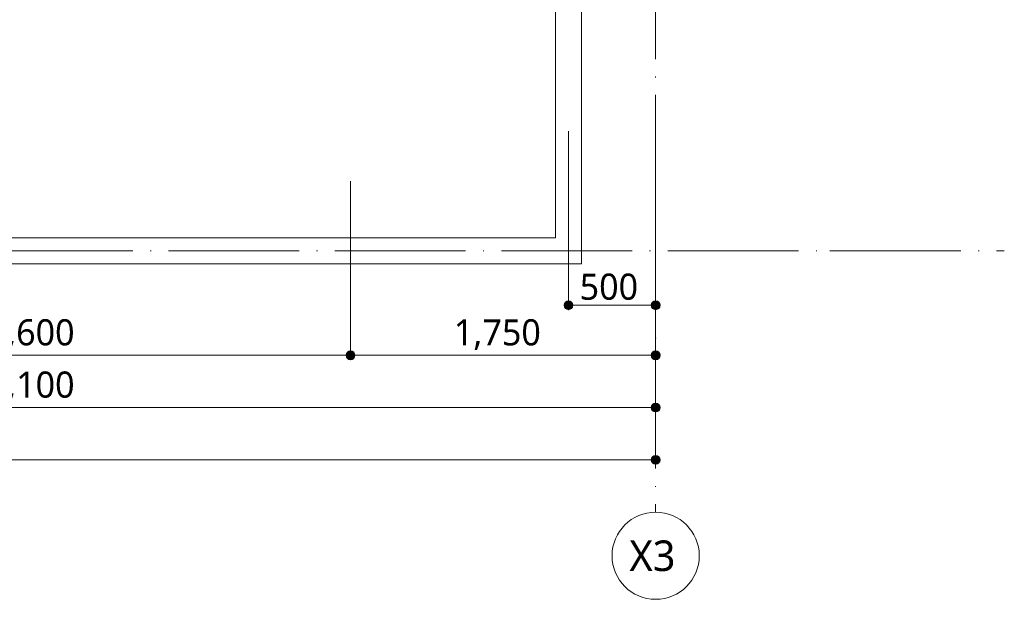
# Model space of a CAD drawing. Header units: millimetres. Extents: x 0 to 841, y 0 to 1188.
# Tile 80 of 98: x 651 to 764, y 857 to 923. Entities that reach past the tile are written whole.
import ezdxf
from ezdxf.xclip import XClip

# ---------------------------------------------------------------- set-up
doc = ezdxf.new("R2010")
doc.units = ezdxf.units.MM
doc.header["$MEASUREMENT"] = 0
doc.header["$XCLIPFRAME"] = 0
for name, pattern in [('Wipeout_Contour', [1000, 0, -1000]), ('通り芯', [19, 15, -2, 0, -2]), ('陰線', [4, 3, -1])]:
    doc.linetypes.add(name, pattern=pattern)
for name, color, linetype, lineweight, true_color in [('ゾーン_ペン_番号__74', 251, 'Continuous', 5, 0x6a6a6a), ('壁-躯体_ペン_番号__87', 251, 'Continuous', 5, 0x6a6a6a), ('寸法_ペン_番号__85', 251, 'Continuous', 5, 0x6a6a6a), ('床_ペン_番号__90', 251, 'Continuous', 5, 0x6a6a6a)]:
    doc.layers.add(name, color=color, linetype=linetype, lineweight=lineweight, true_color=true_color)
for name, color, linetype in [('壁-躯体', 7, 'Continuous'), ('寸法', 7, 'Continuous'), ('床', 7, 'Continuous')]:
    doc.layers.add(name, color=color, linetype=linetype)
for name, color, linetype, lineweight in [('寸法_ペン_番号__45', 7, 'Continuous', 13), ('寸法_ペン_番号__46', 7, 'Continuous', 13), ('通り芯_ペン_番号__138', 7, 'Continuous', 5), ('通り芯_ペン_番号__139', 8, 'Continuous', 5)]:
    doc.layers.add(name, color=color, linetype=linetype, lineweight=lineweight)
doc.styles.add('GENERATED_STYLE_1', font='meiryo.ttc')

# ---------------------------------------------------------------- blocks, each defined once
blk = doc.blocks.new('図面_6_6', base_point=(598.26, 1001.92))
at = {"layer": '寸法', "linetype": 'Continuous', "lineweight": 0, "true_color": 0x000000}
for points in [[(713.76, 890.7), (713.8, 890.51), (713.91, 890.35), (714.07, 890.24), (714.26, 890.2), (714.45, 890.24), (714.62, 890.35), (714.72, 890.51), (714.76, 890.7), (714.72, 890.89), (714.62, 891.06), (714.45, 891.16), (714.26, 891.2), (714.07, 891.16), (713.91, 891.06), (713.8, 890.89)], [(723.76, 890.7), (723.8, 890.51), (723.91, 890.35), (724.07, 890.24), (724.26, 890.2), (724.45, 890.24), (724.62, 890.35), (724.72, 890.51), (724.76, 890.7), (724.72, 890.89), (724.62, 891.06), (724.45, 891.16), (724.26, 891.2), (724.07, 891.16), (723.91, 891.06), (723.8, 890.89)], [(688.76, 884.96), (688.8, 884.77), (688.91, 884.61), (689.07, 884.5), (689.26, 884.46), (689.45, 884.5), (689.62, 884.61), (689.72, 884.77), (689.76, 884.96), (689.72, 885.15), (689.62, 885.31), (689.45, 885.42), (689.26, 885.46), (689.07, 885.42), (688.91, 885.31), (688.8, 885.15)], [(723.76, 884.96), (723.8, 884.77), (723.91, 884.61), (724.07, 884.5), (724.26, 884.46), (724.45, 884.5), (724.62, 884.61), (724.72, 884.77), (724.76, 884.96), (724.72, 885.15), (724.62, 885.31), (724.45, 885.42), (724.26, 885.46), (724.07, 885.42), (723.91, 885.31), (723.8, 885.15)], [(723.76, 878.96), (723.8, 878.77), (723.91, 878.61), (724.07, 878.5), (724.26, 878.46), (724.45, 878.5), (724.62, 878.61), (724.72, 878.77), (724.76, 878.96), (724.72, 879.15), (724.62, 879.31), (724.45, 879.42), (724.26, 879.46), (724.07, 879.42), (723.91, 879.31), (723.8, 879.15)], [(723.76, 872.96), (723.8, 872.77), (723.91, 872.61), (724.07, 872.5), (724.26, 872.46), (724.45, 872.5), (724.62, 872.61), (724.72, 872.77), (724.76, 872.96), (724.72, 873.15), (724.62, 873.31), (724.45, 873.42), (724.26, 873.46), (724.07, 873.42), (723.91, 873.31), (723.8, 873.15)]]:
    blk.add_hatch(color=18, dxfattribs=at).paths.add_polyline_path(points)
at = {"layer": '寸法_ペン_番号__45', "color": 7, "linetype": 'Continuous', "lineweight": 13}
for centre in [(714.26, 890.7), (724.26, 890.7), (689.26, 884.96), (724.26, 884.96), (724.26, 878.96), (724.26, 872.96)]:
    blk.add_circle(centre, 0.5, dxfattribs=at)
at = {"layer": '寸法_ペン_番号__85', "color": 251, "linetype": 'Continuous', "lineweight": 5, "true_color": 0x6a6a6a}
for p, q in [((724.26, 891.2), (724.26, 910.7)), ((724.26, 879.46), (724.26, 908.96)), ((724.26, 885.46), (724.26, 904.96)), ((714.76, 890.7), (723.76, 890.7)), ((617.76, 884.96), (688.76, 884.96)), ((689.76, 884.96), (723.76, 884.96)), ((724.26, 873.46), (724.26, 882.96)), ((582.76, 878.96), (723.76, 878.96)), ((488.76, 872.96), (723.76, 872.96))]:
    blk.add_line(p, q, dxfattribs=at)
for p in [(714.26, 890.2), (724.26, 890.2), (689.26, 884.46), (724.26, 884.46), (724.26, 878.46), (724.26, 872.46)]:
    blk.add_point(p, dxfattribs=at)
at = {"layer": '床_ペン_番号__90', "color": 251, "linetype": '陰線', "lineweight": 5, "true_color": 0x6a6a6a, "flags": 128}
for points in [[(715.76, 925.46), (715.76, 895.46)], [(497.06, 895.46), (715.76, 895.46)]]:
    blk.add_lwpolyline(points, dxfattribs=at)
at = {"layer": '通り芯_ペン_番号__138', "color": 7, "linetype": 'Continuous', "lineweight": 5}
blk.add_circle((724.26, 861.96), 5, dxfattribs=at)
at = {"layer": '通り芯_ペン_番号__139', "color": 8, "linetype": '通り芯', "lineweight": 5}
for p, q in [((724.26, 1124.96), (724.26, 886.96)), ((744.26, 896.96), (764.26, 896.96)), ((724.26, 886.96), (724.26, 866.96))]:
    blk.add_line(p, q, dxfattribs=at)
blk.add_point((724.26, 886.96), dxfattribs=at)
blk.add_point((724.26, 886.96), dxfattribs=at)
at = {"layer": '寸法_ペン_番号__46', "color": 7, "linetype": 'Continuous', "lineweight": 13, "char_height": 3, "attachment_point": 7, "style": 'GENERATED_STYLE_1'}
for s, insert, width in [('\\A1;{\\pql;\\fMeiryo|b0|i0|c128|p0;\\W1.000000;500}', (715.54, 891.3), 7.4531), ('\\A1;{\\pql;\\fMeiryo|b0|i0|c128|p0;\\W1.000000;3,600}', (647.6, 885.56), 11.334), ('\\A1;{\\pql;\\fMeiryo|b0|i0|c128|p0;\\W1.000000;1,750}', (701.1, 885.56), 11.334), ('\\A1;{\\pql;\\fMeiryo|b0|i0|c128|p0;\\W1.000000;7,100}', (647.6, 879.56), 11.334)]:
    blk.add_mtext(s, dxfattribs=dict(at, insert=insert, width=width))
at = {"layer": '通り芯_ペン_番号__138', "color": 7, "linetype": 'Continuous', "lineweight": 5, "insert": (721.25, 863.71), "char_height": 3.5, "attachment_point": 1, "style": 'GENERATED_STYLE_1'}
blk.add_mtext('\\A1;{\\pql;\\pt0;\\fMeiryo|b0|i0|c128|p0;\\W1.000000;X3}', dxfattribs=at)
at = {"color": 254, "linetype": 'Wipeout_Contour', "lineweight": 0, "ltscale": 6439.080496}
blk.add_wipeout([(497.06, 895.76), (497.06, 895.46), (715.76, 895.46), (715.76, 925.46), (496.76, 925.46), (496.76, 895.76)], dxfattribs=at).dxf.layer = '床'
at = {"layer": 'ゾーン_ペン_番号__74', "color": 251, "linetype": 'Continuous', "lineweight": 5, "true_color": 0x6a6a6a, "flags": 128}
blk.add_lwpolyline([(499.76, 898.46), (712.76, 898.46), (712.76, 925.16), (499.76, 925.16)], close=True, dxfattribs=at)
at = {"layer": '床_ペン_番号__90', "color": 251, "linetype": 'Continuous', "lineweight": 5, "true_color": 0x6a6a6a, "flags": 128}
for points in [[(715.76, 925.46), (715.76, 895.46)], [(497.06, 895.46), (715.76, 895.46)]]:
    blk.add_lwpolyline(points, dxfattribs=at)
at = {"color": 254, "linetype": 'Wipeout_Contour', "lineweight": 0, "ltscale": 3440.760474}
blk.add_wipeout([(713.06, 898.46), (712.76, 898.46), (713.06, 898.16)], dxfattribs=at).dxf.layer = '壁-躯体'
at = {"color": 254, "linetype": 'Wipeout_Contour', "lineweight": 0, "ltscale": 3439.467605}
blk.add_wipeout([(715.76, 895.76), (715.46, 895.76), (715.76, 895.46)], dxfattribs=at).dxf.layer = '壁-躯体'
at = {"color": 254, "linetype": 'Wipeout_Contour', "lineweight": 0, "ltscale": 3441.586469}
blk.add_wipeout([(715.46, 898.16), (713.06, 898.16), (715.46, 895.76)], dxfattribs=at).dxf.layer = '壁-躯体'
at = {"color": 254, "linetype": 'Wipeout_Contour', "lineweight": 0, "ltscale": 3440.177331}
blk.add_wipeout([(712.76, 898.46), (712.76, 898.16), (713.06, 898.16)], dxfattribs=at).dxf.layer = '壁-躯体'
at = {"color": 254, "linetype": 'Wipeout_Contour', "lineweight": 0, "ltscale": 3438.888953}
blk.add_wipeout([(715.46, 895.76), (715.46, 895.46), (715.76, 895.46)], dxfattribs=at).dxf.layer = '壁-躯体'
at = {"color": 254, "linetype": 'Wipeout_Contour', "lineweight": 0, "ltscale": 4349.308019}
blk.add_wipeout([(499.76, 898.16), (712.76, 898.16), (712.76, 898.46), (499.76, 898.46)], dxfattribs=at).dxf.layer = '壁-躯体'
at = {"color": 254, "linetype": 'Wipeout_Contour', "lineweight": 0, "ltscale": 4341.101165}
blk.add_wipeout([(715.46, 895.76), (497.06, 895.76), (497.06, 895.46), (715.46, 895.46)], dxfattribs=at).dxf.layer = '壁-躯体'
at = {"color": 254, "linetype": 'Wipeout_Contour', "lineweight": 0, "ltscale": 3438.05463}
blk.add_wipeout([(713.06, 898.16), (713.06, 895.76), (715.46, 895.76)], dxfattribs=at).dxf.layer = '壁-躯体'
at = {"layer": '壁-躯体_ペン_番号__87', "color": 251, "linetype": 'Continuous', "lineweight": 5, "true_color": 0x6a6a6a, "flags": 128}
blk.add_lwpolyline([(715.76, 895.46), (715.76, 895.76)], dxfattribs=at)
at = {"color": 254, "linetype": 'Wipeout_Contour', "lineweight": 0, "ltscale": 4344.915415}
blk.add_wipeout([(499.46, 895.76), (713.06, 895.76), (713.06, 898.16), (499.46, 898.16)], dxfattribs=at).dxf.layer = '壁-躯体'
at = {"layer": '壁-躯体_ペン_番号__87', "color": 251, "linetype": 'Continuous', "lineweight": 5, "true_color": 0x6a6a6a, "flags": 128}
for points in [[(712.76, 898.46), (499.76, 898.46)], [(497.06, 895.46), (715.76, 895.46)]]:
    blk.add_lwpolyline(points, dxfattribs=at)
at = {"layer": '寸法_ペン_番号__85', "color": 251, "linetype": 'Continuous', "lineweight": 5, "true_color": 0x6a6a6a}
blk.add_line((689.26, 885.46), (689.26, 904.96), dxfattribs=at)
at = {"color": 254, "linetype": 'Wipeout_Contour', "lineweight": 0, "ltscale": 4629.817663}
blk.add_wipeout([(713.06, 898.46), (713.06, 925.16), (712.76, 925.16), (712.76, 898.46)], dxfattribs=at).dxf.layer = '壁-躯体'
at = {"color": 254, "linetype": 'Wipeout_Contour', "lineweight": 0, "ltscale": 4632.255473}
blk.add_wipeout([(715.76, 895.76), (715.76, 925.16), (715.46, 925.16), (715.46, 895.76)], dxfattribs=at).dxf.layer = '壁-躯体'
at = {"layer": '通り芯_ペン_番号__139', "color": 8, "linetype": '通り芯', "lineweight": 5}
blk.add_line((458.26, 896.96), (744.26, 896.96), dxfattribs=at)
at = {"color": 254, "linetype": 'Wipeout_Contour', "lineweight": 0, "ltscale": 4632.676787}
blk.add_wipeout([(715.46, 898.16), (715.46, 925.16), (713.06, 925.16), (713.06, 898.16)], dxfattribs=at).dxf.layer = '壁-躯体'
at = {"layer": '壁-躯体_ペン_番号__87', "color": 251, "linetype": 'Continuous', "lineweight": 5, "true_color": 0x6a6a6a, "flags": 128}
for points in [[(712.76, 925.16), (712.76, 898.46)], [(715.76, 895.76), (715.76, 925.16)]]:
    blk.add_lwpolyline(points, dxfattribs=at)
at = {"layer": '寸法_ペン_番号__85', "color": 251, "linetype": 'Continuous', "lineweight": 5, "true_color": 0x6a6a6a}
blk.add_line((714.26, 891.2), (714.26, 910.7), dxfattribs=at)

msp = doc.modelspace()

# ---------------------------------------------------------------- block references
at = {"color": 7, "linetype": 'Continuous', "lineweight": 5}
ref = msp.add_blockref('図面_6_6', (598.26, 1001.92), dxfattribs=at)
XClip(ref).set_block_clipping_path([(424.0552611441, 854.4891387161), (772.4698611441, 1149.3547809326)])

doc.saveas('drawing.dxf')
